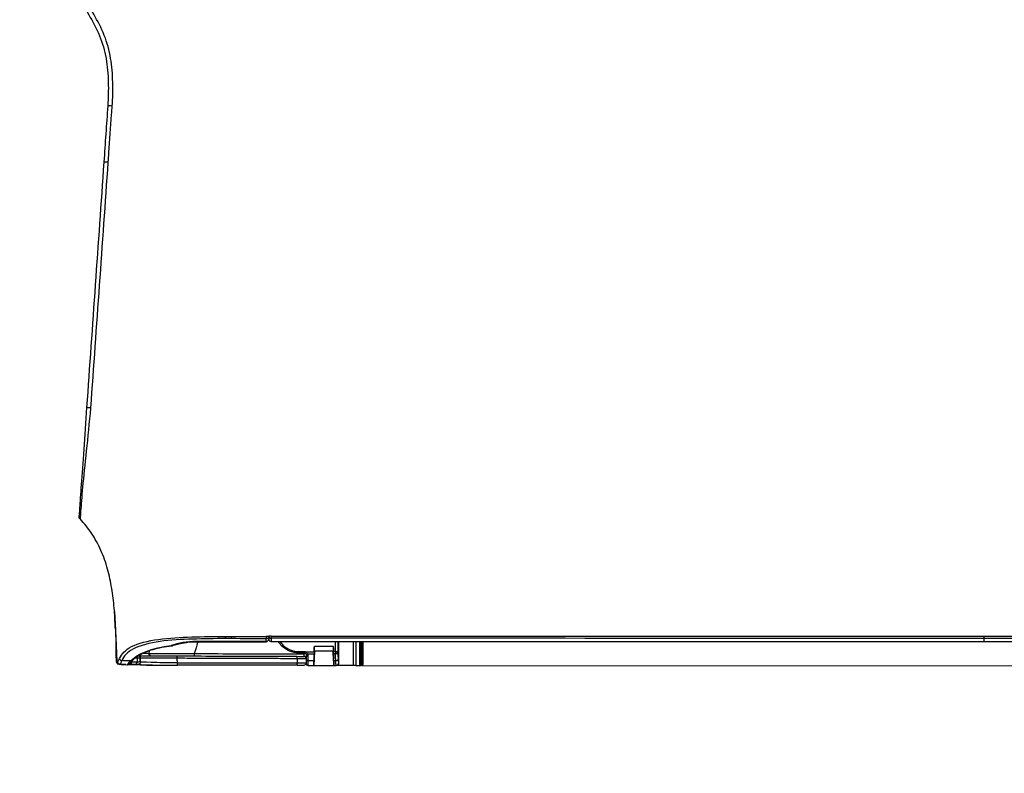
# Model space of a CAD drawing. Header units: millimetres. Extents: x -424979 to 718034, y -72486 to 344972.
# Tile 215 of 256: x 584740 to 585234, y 145098 to 145477. Entities that reach past the tile are written whole.
import ezdxf
from ezdxf.xclip import XClip

# ---------------------------------------------------------------- set-up
doc = ezdxf.new("R2010")
doc.units = ezdxf.units.MM
doc.header["$MEASUREMENT"] = 0
doc.header["$XCLIPFRAME"] = 0
doc.layers.add('IS_KLIM_urządzenia', color=3, linetype='Continuous')
doc.layers.add('Rysunki i obrazki', color=7, linetype='Continuous')
doc.layers.add('SKAN - RZUT_7_0_Nr_pióra__1', color=7, linetype='Continuous', lineweight=13)
picture_1 = doc.add_image_def('image7.tif', size_in_pixel=(14115, 7016))

# ---------------------------------------------------------------- blocks, each defined once
blk = doc.blocks.new('Rysunek_7_7', base_point=(-247133.12, 120862.67))
at = {"layer": 'SKAN - RZUT_7_0_Nr_pióra__1', "color": 7, "lineweight": 13}
image = blk.add_image(picture_1, insert=(-306883.09, 91162.66), size_in_units=(119499.94, 59400.02), dxfattribs=at)
image.set_boundary_path([(-0.5, -0.5), (14114.5, 7015.5)])
blk = doc.blocks.new('G$CFEA986A8')
at = {"layer": 'IS_KLIM_urządzenia', "linetype": 'Continuous'}
for p, q in [((902.57, 201.14), (563.89, 201.26)), ((902.37, 200.15), (902.37, 200.94)), ((902.37, 196.17), (902.37, 200.15)), ((902.57, 201.14), (902.77, 201.14)), ((902.57, 201.14), (902.57, 200.15)), ((902.57, 200.15), (902.57, 196.17)), ((902.77, 200.15), (902.57, 200.15)), ((903.79, 201.14), (902.77, 201.14)), ((902.77, 200.15), (902.77, 201.14)), ((902.78, 196.17), (902.77, 200.15)), ((902.97, 200.94), (902.97, 200.15)), ((902.97, 200.15), (902.98, 196.17)), ((908.45, 201.14), (907.89, 201.14)), ((908.01, 200.14), (908.41, 200.14)), ((912.52, 201.14), (908.47, 201.14)), ((912.52, 201.14), (912.37, 198.14)), ((912.55, 201.14), (912.52, 201.14)), ((913.83, 201.14), (912.55, 201.14)), ((912.56, 198.77), (912.59, 200.14)), ((912.59, 200.14), (913.83, 200.14)), ((913.83, 199.19), (913.83, 200.14)), ((914.13, 200.84), (914.13, 199.99)), ((914.13, 199.99), (914.13, 199.04)), ((772.5, 196.17), (772.5, 196.12)), ((772.5, 195.46), (772.5, 196.12)), ((921.53, 196.12), (921.53, 196.17)), ((772.5, 195.01), (772.5, 195.46)), ((921.53, 195.01), (921.53, 195.46))]:
    blk.add_line(p, q, dxfattribs=at)
at = {"layer": 'IS_KLIM_urządzenia', "linetype": 'Continuous', "extrusion": (0, 0, -1)}
for centre, radius, start, end in [((-902.57, 200.94), 0.2, 0.06, 90), ((-902.77, 200.94), 0.2, 90, 179.94), ((-913.83, 200.84), 0.3, 90, 180), ((-949.35, 200.44), 0.5, 357.7297, 89), ((-914.63, 199.19), 0.8, 328.4419, 0), ((-914.63, 199.04), 0.5, 328.4419, 360), ((-949.38, 199.62), 0.5, 270.2, 357.9509)]:
    blk.add_arc(centre, radius, start, end, dxfattribs=at)
at = {"layer": 'IS_KLIM_urządzenia', "linetype": 'Continuous', "extrusion": (1.00954e-06, -2.82004e-16, 1)}
blk.add_arc((953.43, 198.1, 0), 0.5, 336.3033, 1.7827, dxfattribs=at)
at = {"layer": 'IS_KLIM_urządzenia', "linetype": 'Continuous', "extrusion": (1.60164e-27, -6.12303e-17, -1)}
blk.add_arc((-921.53, 195.67), 0.5, 90, 180, dxfattribs=at)
at = {"layer": 'IS_KLIM_urządzenia', "linetype": 'Continuous'}
blk.add_arc((922.53, 195.67), 0.5, 90, 180, dxfattribs=at)
for centre, major_axis, ratio, start_param, end_param in [((902.57, 200.15), (-0.2, 0), 0.005236, 4.712394, 6.283185), ((902.77, 200.15), (-0.2, 0), 0.005236, 3.141593, 4.712397), ((907.89, 200.64), (0, -0.5), 0.996195, 3.141593, 4.711612), ((908.01, 199.89), (-0.499, -0.025), 0.499537, 4.687551, 6.182407), ((913.83, 199.99), (-0.3, 0), 0.500503, 3.141593, 4.742589), ((914.63, 199.71), (0.5, 0), 0.97477, 3.141593, 4.707041), ((914.65, 199.74), (-0.002, -0.5), 0.988846, 4.715581, 6.283185), ((916.08, 199.73), (-0.002, -0.5), 0.034879, 4.710765, 6.283185), ((916.08, 200.61), (0, -0.5), 0.034873, 3.089201, 4.710644), ((941.09, 200.61), (0, -0.5), 0.034873, 3.089633, 4.710644), ((941.13, 200.61), (0, 0.5), 0.034873, 6.231234, 7.852245), ((949.95, 200.45), (0.009, -0.5), 0.86661, 3.141593, 4.730312), ((950.87, 199.75), (-0.375, 0.331), 0.874767, 5.323694, 7.085331), ((951.12, 200.47), (0.009, -0.5), 0.866632, 3.141593, 4.730968), ((951.61, 200.49), (-0.144, 0.479), 0.997743, 5.938151, 6.276421), ((952.71, 199.67), (-0.457, 0.203), 0.909388, 3.595277, 5.050644), ((953.13, 200.41), (0.026, 0.499), 0.9983, 4.780824, 6.283185), ((908.08, 198.46), (-0.499, -0.025), 0.499537, 4.687551, 6.182407), ((908.08, 198.21), (-0.5, 0), 0.001724, 4.74727, 6.195919), ((913.83, 199.04), (-0.3, 0), 0.500503, 3.141593, 4.742589), ((913.95, 198.62), (-0.256, -0.157), 0.454954, 3.141593, 4.474043), ((914.63, 198.74), (0.5, 0), 0.003693, 3.75529, 4.703662), ((914.41, 198.27), (0.084, 0.288), 0.033955, 0, 1.578937), ((914.63, 198.24), (0, -0.3), 0.034873, 3.141593, 4.710644), ((915.73, 198.24), (0, -0.3), 0.034873, 3.141593, 4.710644), ((941.17, 199.65), (-0.002, -0.5), 0.034879, 4.710765, 6.283185), ((946.76, 198.64), (0.002, 0.49), 0.738248, 4.644813, 6.283185), ((949.98, 199.62), (-0.002, -0.5), 0.86639, 4.745476, 5.27577), ((921.53, 195.67), (-0.5, 0), 0.894842, 3.141593, 4.712389), ((922.53, 195.67), (0.5, 0), 0.910452, 1.566816, 3.141593), ((922.53, 195.67), (0, 0.5), 0.009623, 5.856747, 6.283185), ((937.19, 195.67), (0, 0.5), 0.010876, 5.85437, 6.283185), ((942.41, 196.53), (0.154, -0.476), 0.571177, 2.610999, 3.141593), ((942.41, 196.53), (-0.055, 0.497), 0.256635, 5.838948, 6.28321), ((921.53, 195.01), (-0.5, 0), 0.894842, 3.141593, 4.712389), ((921.53, 195.01), (-0.5, 0), 0.001524, 1.570796, 3.141593), ((922.53, 195.11), (0.5, 0), 0.910238, 1.566572, 3.141593), ((922.53, 195.11), (0.5, 0), 0.001837, 3.141593, 4.717362), ((922.53, 195.11), (0.001, 0.5), 0.004977, 4.710563, 5.856245), ((954.69, 84.17), (-0.998, 0.07), 0.023762, 1.636562, 3.141593)]:
    blk.add_ellipse(centre, major_axis=major_axis, ratio=ratio, start_param=start_param, end_param=end_param, dxfattribs=at)
at = {"layer": 'IS_KLIM_urządzenia', "linetype": 'Continuous', "extrusion": (0, 0, -1)}
for centre, major_axis, ratio, start_param, end_param in [((912.44, 199.14), (-0.11, -2), 0.052397, 3.13883, 4.18571), ((913.83, 199.14), (0, -2), 0.005231, 2.094713, 3.141593)]:
    blk.add_ellipse(centre, major_axis=major_axis, ratio=ratio, start_param=start_param, end_param=end_param, dxfattribs=at)
at = {"layer": 'IS_KLIM_urządzenia', "linetype": 'Continuous'}
for points, degree in [([(903.79, 201.14), (903.95, 201.14), (904.1, 201.14), (904.26, 201.14)], 3), ([(903.79, 196.17), (903.79, 197.83), (903.79, 199.49), (903.79, 201.14)], 3), ([(904.26, 201.14), (904.26, 199.49), (904.26, 197.83), (904.26, 196.17)], 3), ([(907.4, 200.64), (907.39, 200.64), (907.39, 200.64), (907.39, 200.64)], 3), ([(907.39, 200.64), (907.39, 199.15), (907.39, 197.66), (907.39, 196.17)], 3), ([(907.88, 201.14), (907.89, 201.14), (907.89, 201.14), (907.89, 201.14)], 3), ([(908.41, 200.14), (908.42, 199.66), (908.43, 199.17), (908.44, 198.69)], 3), ([(908.47, 201.14), (908.46, 201.14), (908.45, 201.14), (908.45, 201.14)], 3), ([(908.62, 198.14), (908.57, 199.14), (908.52, 200.14), (908.47, 201.14)], 3), ([(914.13, 200.54), (914.13, 200.36), (914.13, 200.17), (914.13, 199.99)], 3), ([(916.07, 199.74), (916.07, 200.03), (916.07, 200.32), (916.07, 200.62)], 3), ([(916.08, 201.11), (924.42, 201.11), (932.75, 201.11), (941.09, 201.11)], 3), ([(941.07, 200.62), (941.08, 200.62), (941.1, 200.62), (941.11, 200.62)], 3), ([(950.89, 200.21), (949.55, 198.7), (946.42, 197.44), (942.41, 196.99)], 3), ([(948.85, 200.42), (948.86, 200.19), (948.87, 199.97), (948.87, 199.74)], 3), ([(951.64, 200.99), (951.56, 200.97), (951.29, 200.69), (950.89, 200.21)], 3), ([(951.53, 200.98), (951.42, 200.97), (951.28, 200.97), (951.11, 200.97)], 3), ([(951.65, 200.98), (951.47, 200.97)], 1), ([(951.65, 200.99), (951.65, 200.99), (951.64, 200.99), (951.64, 200.99)], 3), ([(951.87, 200.98), (951.87, 200.98), (951.87, 200.98), (951.87, 200.98)], 3), ([(951.88, 200.98), (952.37, 200.96), (952.87, 200.93), (953.37, 200.9)], 3), ([(952.73, 200.13), (952.95, 200.65), (953.08, 200.92), (953.16, 200.91)], 3), ([(953.63, 200.42), (953.55, 200.42), (953.42, 200.17), (953.2, 199.67)], 3), ([(953.38, 200.9), (953.63, 200.89), (953.84, 200.67), (953.85, 200.42)], 3), ([(953.78, 200.42), (953.74, 200.42), (953.73, 200.42), (953.63, 200.42)], 3), ([(907.58, 196.17), (907.58, 196.85), (907.59, 197.53), (907.59, 198.21)], 3), ([(908.07, 198.21), (908.07, 197.53), (908.07, 196.85), (908.07, 196.17)], 3), ([(908.46, 198.19), (908.33, 198.19), (908.2, 198.2), (908.07, 198.21)], 3), ([(908.08, 198.71), (908.2, 198.7), (908.32, 198.69), (908.44, 198.69)], 3), ([(914.4, 198.27), (913.78, 198.27), (913.16, 198.27), (912.54, 198.27)], 3), ([(912.56, 198.77), (913.02, 198.77), (913.48, 198.77), (913.94, 198.77)], 3), ([(914.13, 198.74), (914.13, 198.82), (914.13, 198.91), (914.13, 198.98)], 3), ([(914.62, 198.24), (914.55, 198.24), (914.47, 198.25), (914.4, 198.27)], 3), ([(914.49, 198.56), (914.54, 198.54), (914.59, 198.54), (914.63, 198.54)], 3), ([(914.65, 199.24), (914.64, 199.24), (914.63, 199.24), (914.63, 199.23)], 3), ([(936.94, 196.3), (937.09, 197.09), (937.3, 197.88), (937.59, 198.66)], 3), ([(937.59, 198.66), (937.59, 198.66), (937.59, 198.66), (937.59, 198.66)], 3), ([(947, 198.6), (946.98, 198.42), (946.96, 198.23), (946.95, 198.04)], 3), ([(947.09, 198.59), (947.05, 198.6), (947.01, 198.6), (946.96, 198.61)], 3), ([(948.88, 199.6), (948.88, 199.6), (949.11, 199.6), (949.55, 199.6)], 3), ([(949.55, 199.6), (949.68, 199.6), (949.82, 199.6), (949.95, 199.6)], 3), ([(953.9, 198.93), (953.92, 198.4), (953.94, 197.87), (953.95, 197.34)], 3), ([(448.64, 196.29), (505.06, 196.29), (561.48, 196.29), (772.5, 196.17)], 3), ([(772.5, 196.12), (561.48, 196.24), (505.06, 196.24), (448.64, 196.24)], 3), ([(772.5, 196.17), (822.17, 196.17), (871.85, 196.17), (921.53, 196.17)], 3), ([(922.03, 195.11), (922.03, 195.29), (922.03, 195.48), (922.03, 195.67)], 3), ([(942.26, 197.01), (940.8, 196.54), (939.06, 196.17), (937.19, 196.17)], 3), ([(937.19, 196.13), (939.13, 196.13), (940.91, 196.5), (942.41, 196.99)], 3), ([(942.26, 197.01), (941.32, 196.71), (940.35, 196.47), (939.34, 196.33)], 3), ([(954.08, 193.57), (954.03, 194.82), (953.99, 196.07), (953.96, 197.32)], 3), ([(772.5, 195.01), (561.48, 195.13), (505.06, 195.13), (448.64, 195.13)], 3), ([(922.03, 195.1), (922.03, 195.07), (922.03, 195.04), (922.03, 195.01)], 3), ([(922.53, 195.56), (924.95, 195.55), (927.37, 195.55), (929.79, 195.53)], 3), ([(929.79, 195.08), (927.37, 195.09), (924.95, 195.1), (922.53, 195.1)], 3), ([(929.79, 195.53), (929.79, 195.45), (929.79, 195.27), (929.79, 195.08)], 3), ([(929.79, 195.53), (930.21, 195.53), (930.63, 195.53), (931.05, 195.53)], 3), ([(931.05, 195.07), (931.04, 195.07), (931.03, 195.07), (931.02, 195.07)], 3), ([(954.08, 193.57), (954.08, 193.49), (954.09, 193.42), (954.09, 193.34)], 3), ([(957.65, 175.95), (957.61, 176.03), (957.57, 176.11), (957.53, 176.2)], 3), ([(961.41, 170.57), (961.6, 170.37), (961.7, 170.09), (961.68, 169.81)], 3), ([(959.21, 147.27), (958, 130.15), (956.79, 113.02), (955.58, 95.9)], 3), ([(956.51, 95.85), (957.7, 112.97), (958.9, 130.09), (960.1, 147.21)], 3), ([(955.58, 95.9), (956.08, 95.86), (956.51, 95.84), (956.51, 95.85)], 3), ([(955.68, 84.1), (955.96, 88.01), (956.23, 91.93), (956.51, 95.85)], 3)]:
    blk.add_open_spline(points, degree=degree, dxfattribs=at)
for points, knots in [([(904.26, 201.14), (905.3, 201.14), (906.35, 201.14), (907.41, 201.14), (907.42, 201.14), (907.59, 201.14), (907.74, 201.14), (907.88, 201.14)], [0, 0, 0, 0, 0.863472, 0.863472, 0.877231, 0.877231, 1, 1, 1, 1]), ([(907.39, 200.64), (907.39, 200.7), (907.4, 200.75), (907.43, 200.86), (907.46, 200.91), (907.53, 201), (907.57, 201.04), (907.67, 201.09), (907.72, 201.12), (907.81, 201.14), (907.85, 201.14), (907.88, 201.14)], [0, 0, 0, 0, 0.21439, 0.21439, 0.428764, 0.428764, 0.643392, 0.643392, 0.858543, 0.858543, 1, 1, 1, 1]), ([(907.51, 199.89), (907.5, 200.05), (907.49, 200.2), (907.47, 200.42), (907.45, 200.5), (907.43, 200.61), (907.41, 200.64), (907.4, 200.64)], [0, 0, 0, 0, 0.353543, 0.353543, 0.676789, 0.676789, 1, 1, 1, 1]), ([(907.58, 198.46), (907.57, 198.71), (907.56, 198.96), (907.53, 199.44), (907.52, 199.66), (907.51, 199.89)], [0, 0, 0, 0, 0.522709, 0.522709, 1, 1, 1, 1]), ([(907.89, 201.14), (907.91, 201.14), (907.92, 201.1), (907.95, 200.95), (907.96, 200.84), (907.99, 200.55), (908, 200.35), (908.01, 200.14)], [0, 0, 0, 0, 0.323073, 0.323073, 0.646292, 0.646292, 1, 1, 1, 1]), ([(908.01, 200.14), (908.02, 199.85), (908.04, 199.56), (908.06, 199.09), (908.07, 198.9), (908.08, 198.71)], [0, 0, 0, 0, 0.604042, 0.604042, 1, 1, 1, 1]), ([(908.41, 200.14), (908.41, 200.33), (908.4, 200.51), (908.41, 200.8), (908.41, 200.92), (908.42, 201.09), (908.44, 201.14), (908.45, 201.14)], [0, 0, 0, 0, 0.320954, 0.320954, 0.641904, 0.641904, 1, 1, 1, 1]), ([(916.08, 201.11), (915.92, 201.11), (915.58, 201.11), (915.09, 201.1), (914.76, 201.08), (914.6, 201.05), (914.48, 201.03), (914.36, 200.97), (914.25, 200.87), (914.17, 200.73), (914.13, 200.61), (914.14, 200.54), (914.14, 200.54)], [0, 0, 0, 0, 0.161926, 0.367066, 0.579486, 0.703061, 0.770747, 0.816557, 0.869414, 0.929709, 0.994845, 1, 1, 1, 1]), ([(916.07, 200.62), (915.94, 200.62), (915.82, 200.61), (915.48, 200.61), (915.27, 200.61), (914.89, 200.6), (914.71, 200.59), (914.43, 200.58), (914.32, 200.57), (914.17, 200.56), (914.13, 200.55), (914.13, 200.54)], [0, 0, 0, 0, 0.119883, 0.119883, 0.339691, 0.339691, 0.55974, 0.55974, 0.779888, 0.779888, 1, 1, 1, 1]), ([(914.16, 199.74), (914.19, 199.74), (914.26, 199.74), (914.47, 199.74), (914.61, 199.74), (914.94, 199.74), (915.13, 199.74), (915.57, 199.74), (915.82, 199.74), (916.07, 199.74)], [0, 0, 0, 0, 0.243193, 0.243193, 0.486385, 0.486385, 0.729578, 0.729578, 1, 1, 1, 1]), ([(941.07, 200.62), (940.74, 200.62), (940.4, 200.62), (938.74, 200.62), (937.41, 200.62), (930.74, 200.62), (925.41, 200.62), (918.74, 200.62), (917.4, 200.62), (916.07, 200.62)], [0, 0, 0, 0, 0.039967, 0.039967, 0.199835, 0.199835, 0.839306, 0.839306, 1, 1, 1, 1]), ([(916.07, 199.74), (916.4, 199.73), (916.73, 199.73), (918.4, 199.73), (919.73, 199.72), (926.39, 199.7), (931.72, 199.68), (938.42, 199.66), (939.78, 199.65), (941.15, 199.65)], [0, 0, 0, 0, 0.039838, 0.039838, 0.199192, 0.199192, 0.836607, 0.836607, 1, 1, 1, 1]), ([(931.05, 195.53), (933.36, 195.52), (935.66, 195.57), (940.26, 195.7), (942.58, 195.82), (946.89, 196.44), (948.95, 196.94), (951.65, 198.37), (952.34, 199.25), (952.73, 200.13)], [0, 0, 0, 0, 0.25, 0.25, 0.5, 0.5, 0.75, 0.75, 1, 1, 1, 1]), ([(948.84, 201.02), (948.83, 201.02), (948.3, 201.03), (947.14, 201.07), (945.21, 201.1), (943.52, 201.11), (942.31, 201.11), (941.7, 201.11), (941.39, 201.11), (941.22, 201.11), (941.13, 201.11), (941.09, 201.11)], [0, 0, 0, 0, 0.004945, 0.253708, 0.502472, 0.751236, 0.875618, 0.937809, 0.968905, 0.984452, 1, 1, 1, 1]), ([(941.11, 200.62), (941.11, 200.6), (941.11, 200.58), (941.13, 200.26), (941.14, 199.95), (941.15, 199.65)], [0, 0, 0, 0, 0.050907, 0.050907, 1, 1, 1, 1]), ([(941.11, 200.62), (943.18, 200.61), (945.18, 200.56), (948.02, 200.45), (948.85, 200.42), (948.85, 200.42)], [0, 0, 0, 0, 0.5, 0.5, 1, 1, 1, 1]), ([(949.34, 200.94), (949.35, 200.94), (948.46, 200.96), (945.43, 201.07), (943.32, 201.12), (941.13, 201.11)], [0, 0, 0, 0, 0.5, 0.5, 1, 1, 1, 1]), ([(950.4, 200.02), (950.34, 199.94), (950.05, 199.6), (949.22, 199.02), (947.89, 198.34), (946.25, 197.76), (944.39, 197.32), (942.98, 197.08), (942.2, 197.02), (942.12, 197.01)], [0, 0, 0, 0, 0.063833, 0.253259, 0.439583, 0.622959, 0.803555, 0.981106, 1, 1, 1, 1]), ([(948.84, 201.02), (949.2, 201), (949.92, 200.98), (950.51, 200.96), (950.78, 200.96), (950.82, 200.96)], [0, 0, 0, 0, 0.463265, 0.920562, 1, 1, 1, 1]), ([(948.85, 200.42), (948.85, 200.42), (948.93, 200.42), (949.2, 200.42), (949.34, 200.43), (949.52, 200.43)], [0, 0, 0, 0, 0.594507, 0.594507, 1, 1, 1, 1]), ([(948.85, 200.42), (948.86, 200.2), (948.87, 199.99), (948.88, 199.72), (948.88, 199.66), (948.88, 199.6)], [0, 0, 0, 0, 0.787839, 0.787839, 1, 1, 1, 1]), ([(948.9, 198.92), (948.9, 199.03), (948.9, 199.14), (948.89, 199.41), (948.88, 199.57), (948.87, 199.78), (948.87, 199.84), (948.87, 199.9)], [0, 0, 0, 0, 0.306223, 0.306223, 0.782025, 0.782025, 1, 1, 1, 1]), ([(948.87, 199.88), (948.87, 199.82), (948.87, 199.77), (948.88, 199.57), (948.89, 199.41), (948.9, 199.14), (948.9, 199.03), (948.9, 198.92)], [0, 0, 0, 0, 0.200661, 0.200661, 0.688787, 0.688787, 1, 1, 1, 1]), ([(949.94, 200.95), (949.78, 200.94), (949.65, 200.94), (949.41, 200.94), (949.34, 200.94), (949.34, 200.94)], [0, 0, 0, 0, 0.405495, 0.405495, 1, 1, 1, 1]), ([(949.52, 200.43), (949.68, 200.43), (949.85, 200.44), (950.24, 200.44), (950.46, 200.45), (950.68, 200.45)], [0, 0, 0, 0, 0.427577, 0.427577, 1, 1, 1, 1]), ([(949.55, 199.6), (949.54, 199.67), (949.54, 199.74), (949.53, 200.01), (949.52, 200.22), (949.52, 200.43)], [0, 0, 0, 0, 0.242772, 0.242772, 1, 1, 1, 1]), ([(951.11, 200.97), (951.05, 200.97), (951, 200.97), (950.61, 200.96), (950.27, 200.95), (949.94, 200.95)], [0, 0, 0, 0, 0.140287, 0.140287, 1, 1, 1, 1]), ([(951.47, 200.97), (951.44, 200.96), (951.35, 200.93), (951.24, 200.85), (951.05, 200.69), (950.79, 200.42), (950.54, 200.13), (950.49, 200.07)], [0, 0, 0, 0, 0.055654, 0.152218, 0.398919, 0.883415, 1, 1, 1, 1]), ([(950.89, 200.21), (951.29, 200.19), (951.68, 200.18), (952.3, 200.15), (952.51, 200.14), (952.73, 200.13)], [0, 0, 0, 0, 0.64643, 0.64643, 1, 1, 1, 1]), ([(951.3, 200.97), (951.33, 200.97), (951.36, 200.97), (951.43, 200.97), (951.47, 200.97), (951.52, 200.97), (951.53, 200.98), (951.53, 200.98)], [0, 0, 0, 0, 0.196485, 0.196485, 0.598241, 0.598241, 1, 1, 1, 1]), ([(953.16, 200.91), (952.82, 200.93), (952.49, 200.95), (951.99, 200.98), (951.82, 200.98), (951.65, 200.99)], [0, 0, 0, 0, 0.665624, 0.665624, 1, 1, 1, 1]), ([(953.16, 200.91), (953.26, 200.91), (953.27, 200.91), (953.35, 200.9), (953.38, 200.9), (953.38, 200.9)], [0, 0, 0, 0, 0.500965, 0.500965, 1, 1, 1, 1]), ([(954.28, 189.89), (954.28, 189.89), (954.28, 189.9), (954.27, 190.02), (954.23, 190.6), (954.14, 191.94), (954.03, 194.22), (953.91, 197.18), (953.82, 199.32), (953.78, 200.42)], [0, 0, 0, 0, 0.003556, 0.013419, 0.063305, 0.179289, 0.407722, 0.697868, 1, 1, 1, 1]), ([(953.85, 200.42), (953.85, 200.42), (953.85, 200.42), (953.85, 200.42), (953.82, 200.42), (953.79, 200.42), (953.79, 200.42), (953.79, 200.42)], [0, 0, 0, 0, 0.184418, 0.184418, 0.99996, 0.99996, 1, 1, 1, 1]), ([(953.85, 200.35), (953.85, 200.35), (953.85, 200.34), (953.85, 200.28), (953.86, 200.2), (953.87, 199.99), (953.87, 199.86), (953.88, 199.58), (953.89, 199.42), (953.9, 199.15), (953.9, 199.04), (953.9, 198.93)], [0, 0, 0, 0, 0.028642, 0.028642, 0.295178, 0.295178, 0.560807, 0.560807, 0.826045, 0.826045, 1, 1, 1, 1]), ([(907.58, 198.46), (907.58, 198.45), (907.58, 198.45), (907.58, 198.41), (907.58, 198.37), (907.59, 198.3), (907.59, 198.25), (907.59, 198.21)], [0, 0, 0, 0, 0.085637, 0.085637, 0.50049, 0.50049, 1, 1, 1, 1]), ([(908.07, 198.21), (908.07, 198.21), (908.07, 198.22), (908.07, 198.3), (908.07, 198.39), (908.07, 198.54), (908.08, 198.61), (908.08, 198.68), (908.08, 198.7), (908.08, 198.71)], [0, 0, 0, 0, 0.016895, 0.016895, 0.500026, 0.500026, 0.914477, 0.914477, 1, 1, 1, 1]), ([(908.44, 198.69), (908.44, 198.59), (908.45, 198.48), (908.46, 198.31), (908.46, 198.25), (908.46, 198.19)], [0, 0, 0, 0, 0.648219, 0.648219, 1, 1, 1, 1]), ([(908.46, 198.19), (908.46, 198.17), (908.46, 198.16), (908.48, 197.81), (908.5, 197.48), (908.52, 197.14)], [0, 0, 0, 0, 0.042191, 0.042191, 1, 1, 1, 1]), ([(908.52, 197.14), (908.51, 197.26), (908.51, 197.37), (908.5, 197.58), (908.5, 197.68), (908.49, 197.86), (908.49, 197.93), (908.5, 198.05), (908.5, 198.09), (908.51, 198.13), (908.51, 198.14), (908.52, 198.14)], [0, 0, 0, 0, 0.215427, 0.215427, 0.43087, 0.43087, 0.646084, 0.646084, 0.860997, 0.860997, 1, 1, 1, 1]), ([(908.52, 198.14), (909.18, 198.14), (909.85, 198.14), (910.52, 198.14), (910.53, 198.14), (911.18, 198.14), (911.83, 198.14), (912.48, 198.14)], [0, 0, 0, 0, 0.504617, 0.504617, 0.508808, 0.508808, 1, 1, 1, 1]), ([(912.48, 197.14), (912.49, 197.48), (912.51, 197.81), (912.53, 198.18), (912.53, 198.23), (912.54, 198.27)], [0, 0, 0, 0, 0.885108, 0.885108, 1, 1, 1, 1]), ([(912.48, 198.14), (912.48, 198.14), (912.49, 198.12), (912.5, 198.05), (912.5, 197.99), (912.5, 197.85), (912.5, 197.77), (912.5, 197.58), (912.49, 197.47), (912.48, 197.29), (912.48, 197.22), (912.48, 197.14)], [0, 0, 0, 0, 0.215444, 0.215444, 0.430943, 0.430943, 0.645652, 0.645652, 0.859614, 0.859614, 1, 1, 1, 1]), ([(912.54, 198.27), (912.54, 198.38), (912.55, 198.5), (912.55, 198.66), (912.55, 198.72), (912.56, 198.77)], [0, 0, 0, 0, 0.645591, 0.645591, 1, 1, 1, 1]), ([(913.94, 198.77), (913.98, 198.69), (914.02, 198.61), (914.12, 198.47), (914.18, 198.41), (914.3, 198.32), (914.35, 198.29), (914.4, 198.27)], [0, 0, 0, 0, 0.40011, 0.40011, 0.760145, 0.760145, 1, 1, 1, 1]), ([(914.49, 198.56), (914.46, 198.57), (914.43, 198.58), (914.36, 198.62), (914.32, 198.65), (914.26, 198.7), (914.24, 198.73), (914.22, 198.76), (914.21, 198.77), (914.21, 198.78)], [0, 0, 0, 0, 0.256779, 0.256779, 0.615768, 0.615768, 0.927089, 0.927089, 1, 1, 1, 1]), ([(915.72, 198.24), (915.52, 198.24), (915.32, 198.24), (914.96, 198.24), (914.79, 198.24), (914.62, 198.24)], [0, 0, 0, 0, 0.545123, 0.545123, 1, 1, 1, 1]), ([(914.63, 199.23), (914.63, 199.21), (914.63, 199.19), (914.63, 199.13), (914.63, 199.09), (914.63, 199.01), (914.63, 198.96), (914.63, 198.85), (914.63, 198.8), (914.63, 198.74)], [0, 0, 0, 0, 0.251437, 0.251437, 0.502865, 0.502865, 0.754279, 0.754279, 1, 1, 1, 1]), ([(937.59, 198.66), (937.25, 198.66), (936.92, 198.66), (935.26, 198.67), (933.92, 198.67), (927.26, 198.7), (921.92, 198.72), (915.94, 198.74), (915.28, 198.74), (914.63, 198.74)], [0, 0, 0, 0, 0.043508, 0.043508, 0.217737, 0.217737, 0.914651, 0.914651, 1, 1, 1, 1]), ([(914.63, 198.54), (914.83, 198.54), (915.03, 198.54), (915.4, 198.54), (915.57, 198.54), (915.73, 198.54)], [0, 0, 0, 0, 0.545123, 0.545123, 1, 1, 1, 1]), ([(916.08, 199.23), (915.89, 199.24), (915.71, 199.24), (915.38, 199.24), (915.24, 199.24), (914.99, 199.24), (914.89, 199.24), (914.73, 199.24), (914.67, 199.24), (914.65, 199.24)], [0, 0, 0, 0, 0.270422, 0.270422, 0.513615, 0.513615, 0.756808, 0.756808, 1, 1, 1, 1]), ([(919.6, 196.19), (919.44, 196.43), (919.25, 196.66), (918.18, 197.73), (916.97, 198.24), (915.72, 198.24)], [0, 0, 0, 0, 0.192531, 0.192531, 1, 1, 1, 1]), ([(915.73, 198.54), (917.05, 198.54), (918.35, 198), (919.54, 196.8), (919.78, 196.5), (919.98, 196.17)], [0, 0, 0, 0, 0.772238, 0.772238, 1, 1, 1, 1]), ([(941.17, 199.15), (940.83, 199.15), (940.5, 199.15), (938.83, 199.16), (937.5, 199.16), (930.84, 199.18), (925.51, 199.2), (918.81, 199.22), (917.45, 199.23), (916.08, 199.23)], [0, 0, 0, 0, 0.039838, 0.039838, 0.199192, 0.199192, 0.836607, 0.836607, 1, 1, 1, 1]), ([(953.2, 199.67), (952.8, 198.78), (952.09, 197.91), (949.34, 196.5), (947.25, 196), (942.85, 195.37), (940.48, 195.24), (935.77, 195.12), (933.41, 195.07), (931.05, 195.07)], [0, 0, 0, 0, 0.25, 0.25, 0.5, 0.5, 0.75, 0.75, 1, 1, 1, 1]), ([(937.59, 198.66), (937.59, 198.72), (937.59, 198.77), (937.59, 198.88), (937.59, 198.93), (937.59, 199.02), (937.58, 199.05), (937.58, 199.11), (937.58, 199.14), (937.58, 199.15), (937.58, 199.16), (937.58, 199.16), (937.58, 199.16), (937.58, 199.16)], [0, 0, 0, 0, 0.215384, 0.215384, 0.430768, 0.430768, 0.646164, 0.646164, 0.861588, 0.861588, 0.968092, 0.968092, 1, 1, 1, 1]), ([(947, 198.61), (945.56, 198.61), (943.97, 198.62), (940.8, 198.64), (939.2, 198.65), (937.59, 198.66)], [0, 0, 0, 0, 0.5, 0.5, 1, 1, 1, 1]), ([(941.15, 199.65), (943.21, 199.64), (945.21, 199.62), (948.05, 199.61), (948.88, 199.6), (948.88, 199.6)], [0, 0, 0, 0, 0.5, 0.5, 1, 1, 1, 1]), ([(948.92, 199.12), (948.52, 199.12), (947.86, 199.12), (945.48, 199.13), (943.36, 199.14), (941.17, 199.15)], [0, 0, 0, 0, 0.365319, 0.365319, 1, 1, 1, 1]), ([(946.96, 198.61), (946.96, 198.63), (946.96, 198.65), (946.96, 198.69), (946.95, 198.71), (946.95, 198.77), (946.94, 198.81), (946.93, 198.9), (946.91, 198.95), (946.88, 199.03), (946.86, 199.06), (946.82, 199.11), (946.8, 199.12), (946.77, 199.13), (946.77, 199.13), (946.76, 199.13)], [0, 0, 0, 0, 0.079375, 0.079375, 0.152142, 0.152142, 0.308093, 0.308093, 0.533795, 0.533795, 0.744603, 0.744603, 0.955402, 0.955402, 1, 1, 1, 1]), ([(947.12, 198.6), (947.11, 198.6), (947.11, 198.6), (947.1, 198.6), (947.1, 198.6), (947.09, 198.6), (947.09, 198.6), (947.09, 198.6), (947.09, 198.6), (947.09, 198.59), (947.09, 198.59), (947.09, 198.59), (947.09, 198.59), (947.09, 198.59)], [0, 0, 0, 0, 0.615634, 0.615634, 0.835116, 0.835116, 0.937229, 0.937229, 0.970666, 0.970666, 0.991316, 0.991316, 1, 1, 1, 1]), ([(948.34, 198.61), (948.2, 198.61), (948.06, 198.61), (947.67, 198.6), (947.43, 198.6), (947.12, 198.6)], [0, 0, 0, 0, 0.367139, 0.367139, 1, 1, 1, 1]), ([(948.9, 198.9), (948.9, 198.95), (948.9, 199), (948.89, 199.17), (948.89, 199.28), (948.88, 199.46), (948.88, 199.53), (948.88, 199.59), (948.88, 199.6), (948.88, 199.6)], [0, 0, 0, 0, 0.111069, 0.111069, 0.444253, 0.444253, 0.778253, 0.778253, 1, 1, 1, 1]), ([(948.89, 199.29), (948.89, 199.28), (948.89, 199.28), (948.89, 199.17), (948.9, 199.05), (948.9, 198.92)], [0, 0, 0, 0, 0.062899, 0.062899, 1, 1, 1, 1]), ([(953.96, 197.32), (953.96, 197.33), (953.96, 197.35), (953.95, 197.46), (953.95, 197.55), (953.94, 197.71), (953.94, 197.79), (953.94, 197.89), (953.94, 197.92), (953.94, 197.94)], [0, 0, 0, 0, 0.073533, 0.073533, 0.446951, 0.446951, 0.819136, 0.819136, 1, 1, 1, 1]), ([(953.96, 197.32), (953.96, 197.33), (953.96, 197.35), (953.95, 197.46), (953.95, 197.55), (953.94, 197.71), (953.94, 197.79), (953.94, 197.89), (953.94, 197.92), (953.94, 197.94)], [0, 0, 0, 0, 0.073549, 0.073549, 0.446953, 0.446953, 0.819124, 0.819124, 1, 1, 1, 1]), ([(953.96, 197.32), (953.96, 197.33), (953.96, 197.35), (953.95, 197.46), (953.95, 197.55), (953.94, 197.71), (953.94, 197.79), (953.94, 197.89), (953.94, 197.92), (953.94, 197.94)], [0, 0, 0, 0, 0.07355, 0.07355, 0.446954, 0.446954, 0.819125, 0.819125, 1, 1, 1, 1]), ([(921.53, 196.12), (921.36, 196.12), (921.19, 196.12), (919.69, 196.12), (918.36, 196.12), (911.69, 196.12), (906.36, 196.12), (879.69, 196.12), (858.36, 196.12), (815.52, 196.12), (794.01, 196.12), (772.5, 196.12)], [0, 0, 0, 0, 0.003355, 0.003355, 0.030195, 0.030195, 0.137556, 0.137556, 0.566999, 0.566999, 1, 1, 1, 1]), ([(912.48, 197.14), (911.81, 197.14), (911.14, 197.14), (909.82, 197.14), (909.17, 197.14), (908.52, 197.14)], [0, 0, 0, 0, 0.504597, 0.504597, 1, 1, 1, 1]), ([(921.53, 195.46), (921.53, 195.61), (921.53, 195.76), (921.53, 195.98), (921.53, 196.05), (921.53, 196.12)], [0, 0, 0, 0, 0.674854, 0.674854, 1, 1, 1, 1]), ([(937.19, 196.17), (933.26, 196.17), (929.32, 196.17), (924.43, 196.17), (923.48, 196.17), (922.53, 196.17)], [0, 0, 0, 0, 0.804889, 0.804889, 1, 1, 1, 1]), ([(922.53, 196.13), (922.53, 195.99), (922.53, 195.85), (922.53, 195.66), (922.53, 195.61), (922.53, 195.56)], [0, 0, 0, 0, 0.728288, 0.728288, 1, 1, 1, 1]), ([(922.53, 196.13), (922.69, 196.13), (922.86, 196.13), (924.36, 196.13), (925.69, 196.13), (930.41, 196.13), (933.8, 196.13), (937.19, 196.13)], [0, 0, 0, 0, 0.033958, 0.033958, 0.30672, 0.30672, 1, 1, 1, 1]), ([(448.64, 195.58), (499.41, 195.58), (550.18, 195.58), (761.2, 195.46), (766.85, 195.46), (772.5, 195.46)], [0, 0, 0, 0, 0.899861, 0.899861, 1, 1, 1, 1]), ([(772.5, 195.46), (778.46, 195.46), (784.43, 195.46), (834.1, 195.46), (877.81, 195.46), (921.53, 195.46)], [0, 0, 0, 0, 0.120088, 0.120088, 1, 1, 1, 1]), ([(917.32, 195.01), (917.22, 195.01), (917.12, 195.01), (911.69, 195.01), (906.36, 195.01), (879.69, 195.01), (858.36, 195.01), (815.52, 195.01), (794.01, 195.01), (772.5, 195.01)], [0, 0, 0, 0, 0.002026, 0.002026, 0.112505, 0.112505, 0.554422, 0.554422, 1, 1, 1, 1]), ([(921.53, 195.01), (921.36, 195.01), (921.19, 195.01), (919.79, 195.01), (918.56, 195.01), (917.32, 195.01)], [0, 0, 0, 0, 0.118862, 0.118862, 1, 1, 1, 1]), ([(931.02, 195.07), (930.61, 195.07), (930.2, 195.07), (929.79, 195.08), (929.79, 195.08), (929.79, 195.08)], [0, 0, 0, 0, 0.999951, 0.999951, 1, 1, 1, 1]), ([(931.05, 195.53), (931.05, 195.5), (931.05, 195.46), (931.05, 195.41), (931.05, 195.4), (931.05, 195.34), (931.05, 195.29), (931.05, 195.19), (931.05, 195.13), (931.05, 195.07)], [0, 0, 0, 0, 0.339646, 0.339646, 0.410746, 0.410746, 0.705373, 0.705373, 1, 1, 1, 1]), ([(954.08, 193.57), (954.09, 193.47), (954.15, 191.99), (954.3, 189.13), (954.78, 185.02), (955.5, 181.64), (956.33, 179), (957.09, 177.07), (958, 175.22), (959.36, 172.98), (960.56, 171.47), (961.41, 170.57)], [0, 0, 0, 0, 0.012305, 0.179842, 0.347379, 0.514916, 0.598685, 0.682453, 0.766222, 0.84999, 1, 1, 1, 1]), ([(961.41, 170.57), (961.41, 170.57), (961.37, 169.97), (961.19, 167.65), (961.06, 165.95), (960.67, 161.68), (960.4, 159.11), (959.8, 153.41), (959.5, 150.38), (959.21, 147.27)], [0, 0, 0, 0, 0.250123, 0.250123, 0.500082, 0.500082, 0.750041, 0.750041, 1, 1, 1, 1]), ([(960.1, 147.21), (960.31, 150.21), (960.51, 153.15), (960.9, 158.69), (961.08, 161.2), (961.37, 165.35), (961.48, 167), (961.64, 169.24), (961.68, 169.81), (961.68, 169.81)], [0, 0, 0, 0, 0.25, 0.25, 0.5, 0.5, 0.75, 0.75, 1, 1, 1, 1]), ([(959.21, 147.27), (959.32, 147.27), (959.43, 147.26), (959.63, 147.24), (959.72, 147.24), (959.88, 147.23), (959.95, 147.22), (960.04, 147.21), (960.07, 147.21), (960.09, 147.21), (960.1, 147.21), (960.1, 147.21)], [0, 0, 0, 0, 0.230435, 0.230435, 0.460869, 0.460869, 0.691304, 0.691304, 0.881057, 0.881057, 1, 1, 1, 1]), ([(959.21, 147.27), (959.21, 147.27), (959.21, 147.27), (959.21, 147.27), (959.21, 147.27), (959.21, 147.27)], [0, 0, 0, 0, 0.629495, 0.629495, 1, 1, 1, 1]), ([(955.58, 95.9), (955.58, 95.9), (955.58, 95.9), (955.53, 95.23), (955.49, 94.57), (955.25, 91.24), (955.06, 88.58), (954.84, 85.33), (954.79, 84.73), (954.75, 84.14)], [0, 0, 0, 0, 0.000005, 0.000005, 0.169628, 0.169628, 0.84812, 0.84812, 1, 1, 1, 1]), ([(954.75, 84.14), (954.63, 82.47), (954.61, 80.8), (954.69, 77.48), (954.82, 75.82), (955.37, 72.52), (955.81, 70.89), (957.03, 67.83), (957.82, 66.37), (960.23, 62.03), (961.84, 59.14), (964.54, 53.15), (965.62, 50.05), (966.3, 46.78)], [0, 0, 0, 0, 0.125, 0.125, 0.25, 0.25, 0.375, 0.375, 0.5, 0.5, 0.75, 0.75, 1, 1, 1, 1]), ([(967.2, 47.03), (965.86, 53.51), (962.85, 59.33), (958.84, 66.5), (958.05, 67.93), (956.79, 70.95), (956.34, 72.56), (955.76, 75.84), (955.63, 77.48), (955.55, 80.78), (955.57, 82.47), (955.68, 84.1)], [0, 0, 0, 0, 0.5, 0.5, 0.625, 0.625, 0.75, 0.75, 0.875, 0.875, 1, 1, 1, 1])]:
    blk.add_open_spline(points, degree=3, knots=knots, dxfattribs=at)

msp = doc.modelspace()

# ---------------------------------------------------------------- block references
at = {"layer": 'IS_KLIM_urządzenia', "xscale": 2.4, "yscale": 2.4, "zscale": 2.4, "rotation": 179.9922287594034}
msp.add_blockref('G$CFEA986A8', (587078.21, 145634.87), dxfattribs=at)
at = {"layer": 'Rysunki i obrazki', "color": 151, "linetype": 'Continuous', "lineweight": 20, "true_color": 0x80c2ff}
ref = msp.add_blockref('Rysunek_7_7', (578150.82, 164030.11), dxfattribs=at)
XClip(ref).set_block_clipping_path([(-306883.0907464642, 91162.6626359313), (-187383.1463020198, 150562.679302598)])

doc.saveas('drawing.dxf')
